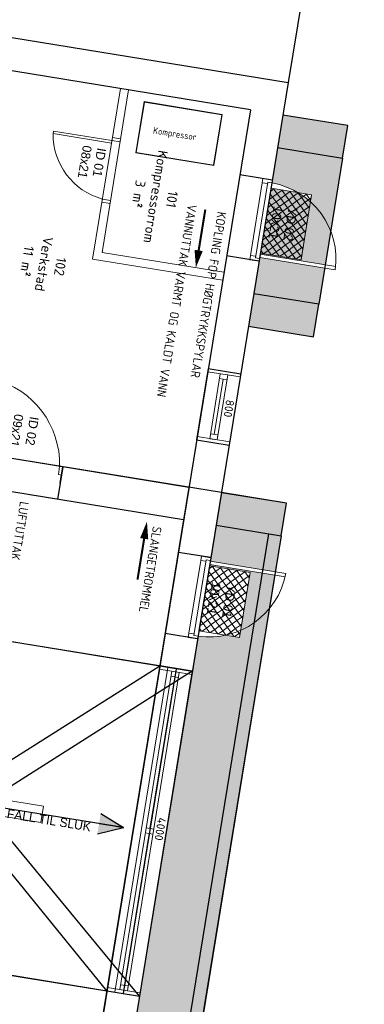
# Model space of a CAD drawing. Header units: metres. Extents: x 0 to 385757, y 0 to 6885278.
# Tile 68 of 108: x 308690 to 308694, y 6884459 to 6884471. Entities that reach past the tile are written whole.
import ezdxf

# ---------------------------------------------------------------- set-up
doc = ezdxf.new("R2010")
doc.units = ezdxf.units.M
for name, pattern in [('DASHDOT', [1, 0.5, -0.25, 0, -0.25]), ('DASHED', [19.05, 12.7, -6.35]), ('HIDDEN', [0.375, 0.25, -0.125])]:
    doc.linetypes.add(name, pattern=pattern)
for name, color, linetype in [('1', 1, 'Continuous'), ('A220-O', 1, 'DASHDOT'), ('Luftuttak arbeidsluft', 106, 'Continuous'), ('Port', 7, 'DASHED'), ('RP_SYMBOLER', 7, 'Continuous'), ('teikne', 7, 'Continuous'), ('Tekst', 250, 'Continuous')]:
    doc.layers.add(name, color=color, linetype=linetype)
for name, color, linetype, lineweight in [('315-Utstyr for sanitærinstallasjoner', 150, 'Continuous', 9), ('_Hjelpelinjer', 7, 'Continuous', 0), ('Doors', 5, 'Continuous', 20), ('HREINL', 8, 'Continuous', 15), ('inside wall', 1, 'Continuous', 20), ('Skjulte linjer', 5, 'HIDDEN', 18), ('steelwire', 7, 'Continuous', 18), ('TREVERK', 2, 'Continuous', 20), ('Windows', 7, 'Continuous', 20)]:
    doc.layers.add(name, color=color, linetype=linetype, lineweight=lineweight)
doc.styles.get("Standard").update_dxf_attribs({"font": 'isocpeur.ttf'})
doc.dimstyles.new('Civil Tools', dxfattribs={"dimtxt": 2.5, "dimasz": 3, "dimexe": 0, "dimexo": 0, "dimgap": 2, "dimtad": 1, "dimdec": 0, "dimzin": 0, "dimdsep": 46, "dimtxsty": 'Standard', "dimblk1": 'OBLIQUE', "dimblk2": 'OBLIQUE', "dimsah": 1, "dimtsz": 1.5, "dimcen": 4, "dimadec": 0, "dimazin": 0, "dimtfac": 1, "dimtdec": 4, "dimtix": 1, "dimtmove": 0, "dimatfit": 3, "dimfxl": 1, "dimtolj": 1, "dimtzin": 0, "dimarcsym": 0})

# ---------------------------------------------------------------- blocks, each defined once
blk = doc.blocks.new('Ytterdør100')
at = {"layer": 'Doors', "color": 5, "ltscale": 500}
for p, q in [((-262282, -90606), (-262398, -90606)), ((-262398, -90606), (-262398, -90641)), ((-262398, -90641), (-262346, -90641)), ((-262346, -90641), (-262346, -90659)), ((-262346, -90659), (-262282, -90659)), ((-262282, -90659), (-262282, -90606)), ((-262398, -91606), (-262398, -91571)), ((-262398, -91571), (-262346, -91571)), ((-262282, -91606), (-262398, -91606)), ((-262346, -91571), (-262346, -91553)), ((-262346, -91553), (-262282, -91553)), ((-262282, -91553), (-262282, -91606))]:
    blk.add_line(p, q, dxfattribs=at)
at = {"layer": 'Doors', "color": 5, "ltscale": 2}
for p, q in [((-262398, -91571), (-262398, -90641)), ((-262346, -91571), (-262346, -90641)), ((-262282, -91553), (-262282, -90659)), ((-262398, -91521), (-263328, -91521)), ((-262398, -91561), (-263328, -91561)), ((-262346, -91553), (-262346, -91571))]:
    blk.add_line(p, q, dxfattribs=at)
blk.add_arc((-262383, -91586), 945, 90.8807, 178.5033, dxfattribs=at)
blk = doc.blocks.new('innerdør 80')
at = {"layer": 'Doors', "color": 5}
for p, q in [((0, 800), (0, 760)), ((100, 800), (0, 800)), ((0, 760), (100, 760)), ((100, 760), (100, 800)), ((0, 40), (100, 40)), ((0, 0), (0, 40)), ((100, 0), (0, 0)), ((100, 70), (100, 40)), ((819, 70), (100, 70)), ((100, 40), (100, 0)), ((100, 40), (820, 40)), ((820, 40), (819, 70))]:
    blk.add_line(p, q, dxfattribs=at)
blk.add_arc((11, -53), 818, 8.638, 83.755, dxfattribs=at)
blk = doc.blocks.new('1Etasje')
at = {"layer": '1', "transparency": 33554687}
h = blk.add_hatch(color=256, dxfattribs=at)
h.dxf.hatch_style = 1
h.paths.add_polyline_path([(57489.2, 502536), (57089.2, 502536), (57089.2, 501736), (57489.2, 501736)])
h.paths.add_polyline_path([(55289.2, 502536), (54889.2, 502536), (54889.2, 501736), (55289.2, 501736)])
at = {"layer": '1', "transparency": 33554534}
h = blk.add_hatch(color=256, dxfattribs=at)
h.dxf.hatch_style = 1
h.paths.add_polyline_path([(56190.1, 502536), (55289.2, 502536), (55289.2, 501736), (55724.2, 501736, -0.0897534), (55789.2, 502066.1), (55789.2, 502236), (55876.4, 502236, -0.1164066)])
h.paths.add_polyline_path([(57089.2, 502536), (56644.2, 502536), (56644.2, 501736), (56654.2, 501736), (56689.2, 501736), (57089.2, 501736)])
h.paths.add_polyline_path([(56604.2, 502536), (56190.1, 502536, 0.1164066), (55876.4, 502236), (56589.2, 502236), (56589.2, 501736), (56604.2, 501736)])
h.paths.add_polyline_path([(56589.2, 502236), (55876.4, 502236, 0.0506618), (55789.2, 502066.1), (55789.2, 501736), (56589.2, 501736)])
h.paths.add_polyline_path([(60384.2, 502386), (59939.2, 502386), (59939.2, 501736), (60384.2, 501736)])
h.paths.add_polyline_path([(76139.2, 502386), (61031.1, 502386, -0.0510961), (61151.9, 502236), (61239.2, 502236), (61239.2, 502066.1, -0.0897534), (61304.2, 501736), (61339.2, 501736), (76139.2, 501736)])
h.paths.add_polyline_path([(61031.1, 502386), (60424.2, 502386), (60424.2, 501736), (60439.2, 501736), (60439.2, 502236), (61151.9, 502236, 0.0510961)])
h.paths.add_polyline_path([(76139.2, 502532.3), (60838.6, 502535.8, -0.0648165), (61031.1, 502386), (76139.2, 502386)])
h.paths.add_polyline_path([(60838.6, 502535.8), (60424.2, 502535.9), (60424.2, 502386), (61031.1, 502386, 0.0648165)])
h.paths.add_polyline_path([(60384.2, 502535.9), (59939.2, 502536), (59939.2, 502386), (60384.2, 502386)])
h.paths.add_polyline_path([(55959.6, 501913.4), (56375, 501913.4), (56375, 502180.8), (55959.6, 502180.8)], flags=24)
h.paths.add_polyline_path([(55954, 501725.1), (56381, 501725.1), (56381, 501992.5), (55954, 501992.5)], flags=9)
h.paths.add_polyline_path([(68002.7, 502344.6), (68889.5, 502344.6), (68889.5, 502612), (68002.7, 502612)], flags=9)
at = {"layer": 'A220-O', "transparency": 33554687}
h = blk.add_hatch(color=256, dxfattribs=at)
h.dxf.hatch_style = 1
h.paths.add_polyline_path([(59939.2, 502536), (59539.2, 502536), (59539.2, 501736), (59939.2, 501736)])
h.paths.add_polyline_path([(76539.2, 502532.3), (76139.2, 502532.3), (76139.2, 502386), (76139.2, 501736), (76539.2, 501736)])
at = {"layer": 'RP_SYMBOLER'}
h = blk.add_hatch(color=256, dxfattribs=at)
h.paths.add_polyline_path([(63749.2, 501215.7), (63749.2, 500915.7), (63624.2, 500915.7)])
h.paths.add_polyline_path([(63749.2, 500915.7), (63749.2, 501215.7), (63874.2, 500915.7)])
at = {"layer": 'steelwire', "transparency": 33554559}
h = blk.add_hatch(dxfattribs=at)
h.set_pattern_fill('ERISTE_KOVA1', color=256, scale=50, angle=90, pattern_type=2)
h.set_pattern_definition([(45, (536929.15, 786746), (-99.984899, 3e-14), [70.7, -70.7]), (135, (536979.15, 786696), (-99.984899, 6e-15), [70.7, -70.7]), (225, (536929.15, 786746), (99.984899, -1e-14), [70.7, -70.7]), (315, (536979.15, 786696), (99.984899, -2e-14), [70.7, -70.7])])
h.paths.add_polyline_path([(55789.2, 502236), (55789.2, 501736), (56589.2, 501736), (56589.2, 502236)])
h = blk.add_hatch(dxfattribs=at)
h.set_pattern_fill('ERISTE_KOVA1', color=256, scale=50, angle=90, pattern_type=2)
h.set_pattern_definition([(45, (541579.15, 786746), (-99.984899, 3e-14), [70.7, -70.7]), (135, (541629.15, 786696), (-99.984899, 6e-15), [70.7, -70.7]), (225, (541579.15, 786746), (99.984899, -1e-14), [70.7, -70.7]), (315, (541629.15, 786696), (99.984899, -2e-14), [70.7, -70.7])])
h.paths.add_polyline_path([(60439.2, 502236), (60439.2, 501736), (61239.2, 501736), (61239.2, 502236)])
for p, q in [((55289.2, 502536), (54889.2, 502536)), ((54889.2, 502536), (54889.2, 501736)), ((55289.2, 502536), (54889.2, 502536)), ((54889.2, 502536), (54889.2, 501736)), ((55289.2, 502536), (54889.2, 502536)), ((54889.2, 502536), (54889.2, 501736)), ((55289.2, 501736), (55289.2, 502536)), ((55289.2, 501736), (55289.2, 502536)), ((55289.2, 501736), (55289.2, 502536)), ((55289.2, 502536), (57089.2, 502536)), ((57489.2, 502536), (57089.2, 502536)), ((57089.2, 502536), (57089.2, 501736)), ((57489.2, 502536), (57089.2, 502536)), ((57089.2, 502536), (57089.2, 501736)), ((57489.2, 502536), (57089.2, 502536)), ((57089.2, 502536), (57089.2, 501736)), ((57489.2, 501736), (57489.2, 502536)), ((57489.2, 501736), (57489.2, 502536)), ((57489.2, 501736), (57489.2, 502536)), ((59939.2, 502536), (59539.2, 502536)), ((59539.2, 502536), (59539.2, 501736)), ((59939.2, 501736), (59939.2, 502536)), ((59939.2, 502536), (76139.2, 502532.3)), ((52489.2, 501736), (54489.2, 501736)), ((54489.2, 501736), (76539.2, 501736)), ((54489.2, 480138.4), (54489.2, 501736)), ((55689.2, 501736), (55689.2, 501336)), ((56689.2, 501736), (56689.2, 501336)), ((60339.2, 501736), (60339.2, 501336)), ((60339.2, 501736), (60339.2, 501336)), ((61339.2, 501736), (61339.2, 501336)), ((61339.2, 501736), (61339.2, 501336)), ((61739.2, 501736), (61739.2, 501336)), ((61739.2, 501736), (61739.2, 501336)), ((61739.2, 501636), (61739.2, 501336)), ((61739.2, 501636), (61739.2, 501336)), ((61739.2, 501536), (65739.2, 501536)), ((54889.2, 501336), (76539.2, 501336)), ((54889.2, 501336), (54889.2, 480538.4)), ((59539.2, 501336), (59539.2, 487298.1)), ((59939.2, 501336), (59939.2, 487298.1)), ((59739.2, 499785.6), (59539.2, 499785.6)), ((59539.2, 499785.6), (59939.2, 499785.6))]:
    blk.add_line(p, q)
at = {"layer": '315-Utstyr for sanitærinstallasjoner', "const_width": 25}
for points in [[(56174.1, 500990), (56678, 500990)], [(60746.5, 500900), (60242.6, 500900)]]:
    blk.add_lwpolyline(points, dxfattribs=at)
at = {"layer": '315-Utstyr for sanitærinstallasjoner'}
for points in [[(56678, 500990, 100, 0, 0), (56889.2, 500990, 0, 0, 0)], [(60242.6, 500900, 100, 0, 0), (60031.5, 500900, 0, 0, 0)]]:
    blk.add_lwpolyline(points, format="xyseb", dxfattribs=at)
at = {"layer": 'A220-O'}
blk.add_line((63749.2, 501221.5), (63749.2, 500830), dxfattribs=at)
at = {"layer": 'Doors', "color": 5}
for p, q in [((61739.2, 501436), (65739.2, 501436)), ((61739.2, 501436), (65739.2, 501436)), ((59539.2, 499745.6), (59539.2, 499785.6)), ((59639.2, 499785.6), (59539.2, 499785.6)), ((59639.2, 499785.6), (59639.2, 499745.6)), ((59539.2, 499745.6), (59639.2, 499745.6)), ((59639.2, 499745.6), (59539.2, 499745.6))]:
    blk.add_line(p, q, dxfattribs=at)
blk.add_arc((59688.3, 498681.8), 1074.2, 97.98257, 174.45519, dxfattribs=at)
at = {"layer": 'HREINL'}
for points in [[(55629.2, 500046), (55629.2, 501006), (54999.2, 501006), (54999.2, 500046)], [(55624.2, 500051), (55624.2, 501001), (55004.2, 501001), (55004.2, 500051)]]:
    blk.add_lwpolyline(points, close=True, dxfattribs=at)
at = {"layer": 'inside wall'}
for p, q in [((56889.2, 499836), (56889.2, 501336)), ((56989.2, 499736), (56989.2, 501336)), ((59939.2, 501336), (64939.2, 501336)), ((54889.2, 499836), (56889.2, 499836)), ((54889.2, 499736), (56989.2, 499736))]:
    blk.add_line(p, q, dxfattribs=at)
at = {"layer": 'Port', "ltscale": 1000}
for p, q in [((61739.2, 501336), (61739.2, 496836)), ((65739.2, 501336), (61739.2, 496836)), ((61739.2, 501336), (65739.2, 496836)), ((65739.2, 496836), (65739.2, 501336))]:
    blk.add_line(p, q, dxfattribs=at)
at = {"layer": 'RP_SYMBOLER'}
for p, q in [((63624.2, 500915.7), (63749.2, 501215.7)), ((63749.2, 501215.7), (63749.2, 498925.7)), ((63749.2, 501215.7), (63749.2, 500915.7)), ((63749.2, 501215.7), (63749.2, 500915.7)), ((63874.2, 500915.7), (63749.2, 501215.7))]:
    blk.add_line(p, q, dxfattribs=at)
blk.add_lwpolyline([(76139.2, 502386), (59939.2, 502386), (59939.2, 502536), (76139.2, 502536)], close=True, dxfattribs=at)
at = {"layer": 'RP_SYMBOLER', "lineweight": 9}
blk.add_lwpolyline([(63649.2, 500215.7), (63849.2, 500215.7), (63849.2, 492215.7), (63649.2, 492215.7)], close=True, dxfattribs=at)
at = {"layer": 'Skjulte linjer'}
blk.add_line((59939.2, 499745.6), (59939.2, 499445.6), dxfattribs=at)
at = {"layer": 'steelwire'}
for points in [[(55789.2, 501736), (55789.2, 502236), (56589.2, 502236), (56589.2, 501736)], [(60439.2, 501736), (60439.2, 502236), (61239.2, 502236), (61239.2, 501736)]]:
    blk.add_lwpolyline(points, close=True, dxfattribs=at)
at = {"layer": 'teikne', "lineweight": -3}
blk.add_line((61739.2, 501336), (65739.2, 501336), dxfattribs=at)
blk.add_line((61739.2, 501336), (65739.2, 501336), dxfattribs=at)
at = {"layer": 'TREVERK', "color": 0}
for p, q in [((61739.2, 501736), (61739.2, 501336)), ((61739.2, 501736), (61739.2, 501336)), ((65739.2, 501336), (65739.2, 501736)), ((65739.2, 501336), (65739.2, 501736)), ((76539.2, 501336), (61739.2, 501336))]:
    blk.add_line(p, q, dxfattribs=at)
at = {"layer": 'Windows', "color": 7, "lineweight": -2}
for p, q in [((58074.2, 501336), (58074.2, 501736)), ((58954.2, 501336), (58954.2, 501736))]:
    blk.add_line(p, q, dxfattribs=at)
at = {"layer": 'Windows'}
for p, q in [((58074.2, 501736), (58954.2, 501736)), ((58114.2, 501336), (58114.2, 501736)), ((58914.2, 501336), (58914.2, 501736)), ((58914.2, 501736), (58914.2, 501336)), ((58914.2, 501582), (58114.2, 501582)), ((58114.2, 501582), (58114.2, 501490)), ((58174.7, 501582), (58174.7, 501490)), ((58853.7, 501582), (58853.7, 501490)), ((58914.2, 501582), (58853.7, 501582)), ((58853.7, 501582), (58914.2, 501582)), ((58914.2, 501490), (58914.2, 501582)), ((58114.2, 501490), (58914.2, 501490)), ((58853.7, 501536), (58174.7, 501536)), ((58074.2, 501336), (58954.2, 501336))]:
    blk.add_line(p, q, dxfattribs=at)
at = {"linetype": 'DASHED', "rotation": 270}
blk.add_blockref('innerdør 80', (55489.2, 499836), dxfattribs=at)
at = {"layer": 'Doors', "xscale": -1, "rotation": 90}
blk.add_blockref('Ytterdør100', (-34917.2, 239338.4), dxfattribs=at)
at = {"layer": 'Doors', "rotation": 270}
blk.add_blockref('Ytterdør100', (151945.5, 239338.4), dxfattribs=at)
at = {"layer": '315-Utstyr for sanitærinstallasjoner', "width": 0.9}
for s, p in [('KOPLING FOP HØGTRYKKSPYLAR', (56169.3, 501140)), ('SLANGETROMMEL', (60071.2, 500979)), ('VANNUTTAK VARMT OG KALDT VANN', (56140, 500770))]:
    blk.add_text(s, height=109.883, dxfattribs=at).set_placement(p)
at = {"layer": 'Doors', "color": 5, "char_height": 110, "attachment_point": 1}
for s, insert, width in [('{\\fComic Sans MS|b0|i0|c0|p66;YD 02}', (55980, 502093.4), 444.552), ('{\\fComic Sans MS|b0|i0|c0|p66;YD 01}', (60622.1, 502095.4), 444.552), ('\\fComic Sans MS|b0|i0;10x21', (55992.1, 501913.1), 286.702), ('\\fComic Sans MS|b0|i0;10x21', (60622.1, 501907.1), 286.702), ('{\\fComic Sans MS|b0|i0|c0|p66;ID 01}', (55640, 499683.5), 444.552), ('{\\fComic Sans MS|b0|i0|c0|p66;08x21}', (55637.4, 499507.5), 286.702), ('{\\fComic Sans MS|b0|i0|c0|p66;ID 02}', (58994.1, 499401.4), 444.552), ('{\\fComic Sans MS|b0|i0|c0|p66;09x21}', (58994.1, 499213.1), 286.702)]:
    blk.add_mtext(s, dxfattribs=dict(at, insert=insert, width=width))
at = {"layer": 'HREINL', "width": 0.9}
blk.add_text('Kompressor', height=80, rotation=90, dxfattribs=at).set_placement((55364.2, 500210.8))
at = {"layer": 'Luftuttak arbeidsluft', "width": 0.9}
blk.add_text('LUFTUTTAK', height=109.88, dxfattribs=at).set_placement((60032.6, 499339))
at = {"layer": 'RP_SYMBOLER', "insert": (63749.2, 499794), "char_height": 110, "width": 1033.353, "attachment_point": 1, "rotation": 90}
blk.add_mtext('\\fComic Sans MS|b0|i0;FALL TIL SLUK', dxfattribs=at)
at = {"layer": 'Tekst', "char_height": 120, "attachment_point": 1}
for s, width, insert in [('\\pxqc;101\\PKompressorrom\\P3 m{\\H1.08333x;²}', 1334.608, (55450, 500630)), ('\\pxqc;102\\PVerkstad\\P11 m{\\H1.08333x;²}', 822.497, (56731.2, 499422.5))]:
    blk.add_mtext_dynamic_manual_height_columns(s, width=width, gutter_width=500, heights=[0], dxfattribs=dict(at, insert=insert))
at = {"layer": 'Windows', "insert": (58409.2, 501711), "char_height": 100, "attachment_point": 1}
blk.add_mtext_dynamic_manual_height_columns('800', width=10, gutter_width=500, heights=[0], dxfattribs=at)
blk = doc.blocks.new('Topetasje454466646')
at = {"layer": 'A220-O', "transparency": 33554687}
h = blk.add_hatch(color=256, dxfattribs=at)
h.dxf.hatch_style = 1
h.paths.add_polyline_path([(101847, 502536), (101447, 502536), (101447, 501736), (101847, 501736)])
h.paths.add_polyline_path([(118447, 502532), (118047, 502532), (118047, 502386), (118047, 501736), (118447, 501736)])
for p, q in [((101847, 502536), (101447, 502536)), ((101447, 502536), (101447, 501736)), ((101847, 501736), (101847, 502536)), ((101447, 501736), (101447, 480138)), ((101447, 501736), (118447, 501736)), ((103647, 501736), (103647, 501336)), ((103647, 501736), (103647, 501336)), ((103647, 501736), (103647, 501336)), ((103647, 501736), (103647, 501336)), ((103647, 501636), (103647, 501336)), ((103647, 501636), (103647, 501336)), ((103647, 501636), (103647, 501336)), ((103647, 501636), (103647, 501336)), ((101447, 501336), (118447, 501336)), ((101847, 501336), (101847, 480538))]:
    blk.add_line(p, q)
at = {"layer": 'Port', "linetype": 'ByBlock', "ltscale": 1000}
for p, q in [((103647, 501736), (107647, 497236)), ((107647, 501736), (103697, 497236)), ((107647, 497236), (107647, 501736))]:
    blk.add_line(p, q, dxfattribs=at)
blk.add_lwpolyline([(103647, 501736), (103647, 497236), (107647, 497236)], dxfattribs=at)
at = {"layer": 'TREVERK', "color": 0}
for p, q in [((103647, 501736), (103647, 501336)), ((103647, 501736), (103647, 501336)), ((103647, 501736), (103647, 501336)), ((103647, 501736), (103647, 501336)), ((107647, 501336), (107647, 501736)), ((107647, 501336), (107647, 501736)), ((107647, 501336), (107647, 501736)), ((107647, 501336), (107647, 501736)), ((118447, 501336), (103647, 501336))]:
    blk.add_line(p, q, dxfattribs=at)
at = {"layer": 'Windows', "color": 7, "lineweight": -2}
for p, q in [((103647, 501336), (103647, 501736)), ((107647, 501336), (107647, 501736))]:
    blk.add_line(p, q, dxfattribs=at)
at = {"layer": 'Windows'}
for p, q in [((103647, 501736), (107647, 501736)), ((103687, 501336), (103687, 501736)), ((107607, 501336), (107607, 501736)), ((107607, 501582), (103687, 501582)), ((103687, 501582), (103687, 501490)), ((103748, 501582), (103748, 501490)), ((105617, 501582), (105617, 501490)), ((105678, 501490), (105678, 501582)), ((107547, 501582), (107547, 501490)), ((107607, 501582), (107547, 501582)), ((107547, 501582), (107607, 501582)), ((107607, 501490), (107607, 501582)), ((103687, 501490), (107607, 501490)), ((105617, 501536), (103748, 501536)), ((107547, 501536), (105678, 501536)), ((103647, 501336), (107647, 501336))]:
    blk.add_line(p, q, dxfattribs=at)
at = {"layer": 'Windows', "insert": (105462, 501711), "char_height": 100, "attachment_point": 1}
blk.add_mtext_dynamic_manual_height_columns('4000', width=10, gutter_width=500, heights=[0], dxfattribs=at)
blk = doc.blocks.new('*D137')
at = {"layer": '_Hjelpelinjer', "color": 0, "linetype": 'Continuous', "lineweight": -2, "transparency": 16777216}
for p, q in [((308693.227, 6884473.63), (308693.227, 6884475.455)), ((308693.563, 6884473.03), (308693.227, 6884473.63)), ((308693.563, 6884472.403), (308693.563, 6884473.03))]:
    blk.add_line(p, q, dxfattribs=at)
at = {"layer": 'Defpoints', "color": 0, "linetype": 'Continuous', "transparency": 16777216}
for p in [(308693.227, 6884474.23), (308693.563, 6884472.403), (0, 0)]:
    blk.add_point(p, dxfattribs=at)
at = {"layer": '_Hjelpelinjer', "color": 0, "linetype": 'Continuous', "transparency": 16777216, "insert": (308692.902, 6884474.943), "char_height": 0.25, "attachment_point": 5, "rotation": 90}
blk.add_mtext('\\A1;308694', dxfattribs=at)
blk = doc.blocks.new('_Oblique')
at = {"color": 0, "linetype": 'ByBlock', "lineweight": -2}
blk.add_line((-0.5, -0.5), (0.5, 0.5), dxfattribs=at)

msp = doc.modelspace()

# ---------------------------------------------------------------- block references
at = {"layer": '1', "color": 253}
for name, p, xscale, yscale, zscale, rotation in [('1Etasje', (308206.7897, 6884604.8634, 5.05), 0.0009999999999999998, 0.0009999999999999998, 0.0009999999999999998, 260.7496424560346), ('Topetasje454466646', (308213.5263, 6884646.2268, 8.85), 0.001, 0.001, 0.001, 260.7496424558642)]:
    msp.add_blockref(name, p, dxfattribs=dict(at, xscale=xscale, yscale=yscale, zscale=zscale, rotation=rotation))

# ---------------------------------------------------------------- dimensions: what is measured, and where the dimension line sits
at = {"layer": '_Hjelpelinjer', "linetype": 'Continuous'}
dim = msp.add_ordinate_dim(feature_location=(308693.5633, 6884472.4034), offset=(-0.336, 1.827), dtype=1, origin=(0, 0), dimstyle='Civil Tools', override={"dimscale": 0.1}, dxfattribs=at)
dim.commit()
dim.dimension.update_dxf_attribs({"geometry": '*D137', "text_midpoint": (308692.9023, 6884474.943)})

doc.saveas('drawing.dxf')
